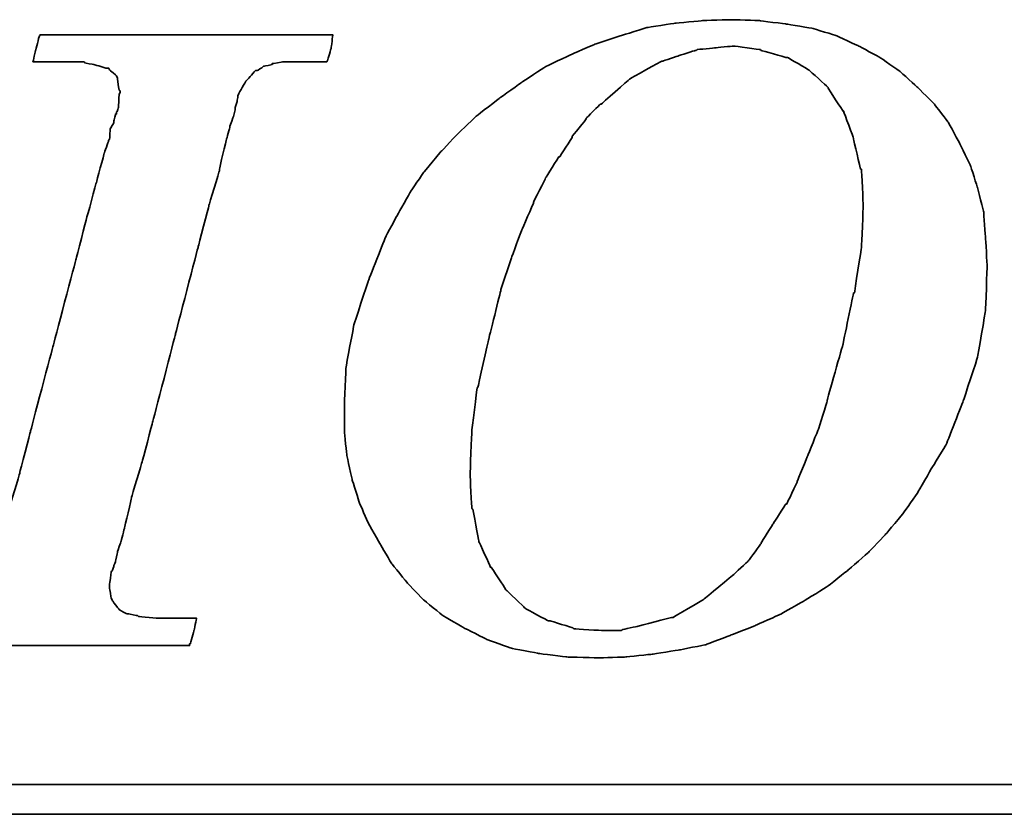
# Model space of a CAD drawing. Header units: millimetres. Extents: x 26 to 332, y -378 to -282.
# Tile 46 of 54: x 263.24 to 266.92, y -350.68 to -347.71. Entities that reach past the tile are written whole.
import ezdxf

# ---------------------------------------------------------------- set-up
doc = ezdxf.new("R2010")
doc.units = ezdxf.units.MM
doc.header["$LTSCALE"] = 0.15
doc.layers.add('DIM', color=4, linetype='CONTINUOUS')
doc.layers.add('layer 1', color=7, linetype='CONTINUOUS')

# ---------------------------------------------------------------- blocks, each defined once
blk = doc.blocks.new('TBI MOTION logo(完整正式版)')
at = {"layer": 'layer 1', "color": 22, "lineweight": 35}
for points, knots in [([(35.79625, -6.98375), (35.79625, -6.98375), (36.23125, -7.43875), (36.23125, -7.43875), (36.23125, -7.43875), (36.23125, -7.43875), (36.75625, -7.87125), (36.75625, -7.87125), (36.75625, -7.87125), (36.75625, -7.87125), (37.33125, -8.20375), (37.33125, -8.20375), (37.33125, -8.20375), (37.33125, -8.20375), (37.95625, -8.51875), (37.95625, -8.51875), (37.95625, -8.51875), (37.95625, -8.51875), (38.62625, -8.75875), (38.62625, -8.75875), (38.62625, -8.75875), (38.62625, -8.75875), (39.37125, -8.90375), (39.37125, -8.90375), (39.37125, -8.90375), (39.37125, -8.90375), (40.14125, -8.99875), (40.14125, -8.99875), (40.14125, -8.99875), (40.14125, -8.99875), (41.02625, -9.02375), (41.02625, -9.02375), (41.02625, -9.02375), (41.02625, -9.02375), (41.74625, -8.99875), (41.74625, -8.99875), (41.74625, -8.99875), (41.74625, -8.99875), (42.46625, -8.92375), (42.46625, -8.92375), (42.46625, -8.92375), (42.46625, -8.92375), (43.21125, -8.80625), (43.21125, -8.80625), (43.21125, -8.80625), (43.21125, -8.80625), (43.93125, -8.66375), (43.93125, -8.66375), (43.93125, -8.66375), (43.93125, -8.66375), (44.62625, -8.39875), (44.62625, -8.39875), (44.62625, -8.39875), (44.62625, -8.39875), (45.29625, -8.13375), (45.29625, -8.13375), (45.29625, -8.13375), (45.29625, -8.13375), (45.94625, -7.84375), (45.94625, -7.84375), (45.94625, -7.84375), (45.94625, -7.84375), (46.61625, -7.46375), (46.61625, -7.46375), (46.61625, -7.46375), (46.61625, -7.46375), (47.24125, -7.07875), (47.24125, -7.07875), (47.24125, -7.07875), (47.24125, -7.07875), (47.81625, -6.62375), (47.81625, -6.62375), (47.81625, -6.62375), (47.81625, -6.62375), (48.36875, -6.14375), (48.36875, -6.14375), (48.36875, -6.14375), (48.36875, -6.14375), (48.84625, -5.64125), (48.84625, -5.64125), (48.84625, -5.64125), (48.84625, -5.64125), (49.32625, -5.06375), (49.32625, -5.06375), (49.32625, -5.06375), (49.32625, -5.06375), (49.71125, -4.51374), (49.71125, -4.51374), (49.71125, -4.51374), (49.71125, -4.51374), (50.09625, -3.83874), (50.09625, -3.83874), (50.09625, -3.83874), (50.09625, -3.83874), (50.48125, -3.21374), (50.48125, -3.21374), (50.48125, -3.21374), (50.48125, -3.21374), (50.96125, -1.99125), (50.96125, -1.99125), (50.96125, -1.99125), (50.96125, -1.99125), (51.34375, -0.81875), (51.34375, -0.81875), (51.34375, -0.81875), (51.34375, -0.81875), (51.56125, 0.45624), (51.56125, 0.45624), (51.56125, 0.45624), (51.56125, 0.45624), (51.60625, 1.67624), (51.60625, 1.67624), (51.60625, 1.67624), (51.60625, 1.67624), (51.56125, 2.44625), (51.56125, 2.44625), (51.56125, 2.44625), (51.56125, 2.44625), (51.51125, 3.14125), (51.51125, 3.14125), (51.51125, 3.14125), (51.51125, 3.14125), (51.34375, 3.81125), (51.34375, 3.81125), (51.34375, 3.81125), (51.34375, 3.81125), (51.15125, 4.41125), (51.15125, 4.41125), (51.15125, 4.41125), (51.15125, 4.41125), (50.86125, 5.01125), (50.86125, 5.01125), (50.86125, 5.01125), (50.86125, 5.01125), (50.55125, 5.58875), (50.55125, 5.58875), (50.55125, 5.58875), (50.55125, 5.58875), (50.16625, 6.09125), (50.16625, 6.09125), (50.16625, 6.09125), (50.16625, 6.09125), (49.71125, 6.54875), (49.71125, 6.54875), (49.71125, 6.54875), (49.71125, 6.54875), (49.23125, 6.98125), (49.23125, 6.98125), (49.23125, 6.98125), (49.23125, 6.98125), (48.67875, 7.36625), (48.67875, 7.36625), (48.67875, 7.36625), (48.67875, 7.36625), (48.10375, 7.67625), (48.10375, 7.67625), (48.10375, 7.67625), (48.10375, 7.67625), (47.48125, 7.96375), (47.48125, 7.96375), (47.48125, 7.96375), (47.48125, 7.96375), (46.85625, 8.15625), (46.85625, 8.15625), (46.85625, 8.15625), (46.85625, 8.15625), (46.13625, 8.27624), (46.13625, 8.27624), (46.13625, 8.27624), (46.13625, 8.27624), (45.39125, 8.37125), (45.39125, 8.37125), (45.39125, 8.37125), (45.39125, 8.37125), (44.62625, 8.39624), (44.62625, 8.39624), (44.62625, 8.39624), (44.62625, 8.39624), (43.83625, 8.37125), (43.83625, 8.37125), (43.83625, 8.37125), (43.83625, 8.37125), (43.09125, 8.30125), (43.09125, 8.30125), (43.09125, 8.30125), (43.09125, 8.30125), (42.32125, 8.18125), (42.32125, 8.18125), (42.32125, 8.18125), (42.32125, 8.18125), (41.62875, 7.96375), (41.62875, 7.96375), (41.62875, 7.96375), (41.62875, 7.96375), (40.90625, 7.72625), (40.90625, 7.72625), (40.90625, 7.72625), (40.90625, 7.72625), (40.23624, 7.43625), (40.23624, 7.43625), (40.23624, 7.43625), (40.23624, 7.43625), (39.54124, 7.10125), (39.54124, 7.10125), (39.54124, 7.10125), (39.54124, 7.10125), (38.91625, 6.69125), (38.91625, 6.69125), (38.91625, 6.69125), (38.91625, 6.69125), (38.31625, 6.26125), (38.31625, 6.26125), (38.31625, 6.26125), (38.31625, 6.26125), (37.69125, 5.78125), (37.69125, 5.78125), (37.69125, 5.78125), (37.69125, 5.78125), (37.18625, 5.30125), (37.18625, 5.30125), (37.18625, 5.30125), (37.18625, 5.30125), (36.70625, 4.79624), (36.70625, 4.79624), (36.70625, 4.79624), (36.70625, 4.79624), (36.23125, 4.22125), (36.23125, 4.22125), (36.23125, 4.22125), (36.23125, 4.22125), (35.87124, 3.69375), (35.87124, 3.69375), (35.87124, 3.69375), (35.87124, 3.69375), (35.53125, 3.09125), (35.53125, 3.09125), (35.53125, 3.09125), (35.53125, 3.09125), (35.19875, 2.47125), (35.19875, 2.47125), (35.19875, 2.47125), (35.19875, 2.47125), (34.71625, 1.24625), (34.71625, 1.24625), (34.71625, 1.24625), (34.71625, 1.24625), (34.33125, 0.06874), (34.33125, 0.06874), (34.33125, 0.06874), (34.33125, 0.06874), (34.11625, -1.07875), (34.11625, -1.07875), (34.11625, -1.07875), (34.11625, -1.07875), (34.07125, -2.15875), (34.07125, -2.15875), (34.07125, -2.15875), (34.07125, -2.15875), (34.07125, -2.85375), (34.07125, -2.85375), (34.07125, -2.85375), (34.07125, -2.85375), (34.14125, -3.50375), (34.14125, -3.50375), (34.14125, -3.50375), (34.14125, -3.50375), (34.28625, -4.17375), (34.28625, -4.17375), (34.28625, -4.17375), (34.28625, -4.17375), (34.47625, -4.77624), (34.47625, -4.77624), (34.47625, -4.77624), (34.47625, -4.77624), (34.71625, -5.32625), (34.71625, -5.32625), (34.71625, -5.32625), (34.71625, -5.32625), (35.05375, -5.92875), (35.05375, -5.92875), (35.05375, -5.92875), (35.05375, -5.92875), (35.36375, -6.45375), (35.36375, -6.45375), (35.36375, -6.45375), (35.36375, -6.45375), (35.79625, -6.98375), (35.79625, -6.98375)], [0, 0, 0, 0, 0.01388889, 0.01388889, 0.01388889, 0.0138889, 0.02777778, 0.02777778, 0.02777778, 0.02777779, 0.04166667, 0.04166667, 0.04166667, 0.04166668, 0.05555556, 0.05555556, 0.05555556, 0.05555557, 0.06944444, 0.06944444, 0.06944444, 0.06944445, 0.08333333, 0.08333333, 0.08333333, 0.08333334, 0.09722222, 0.09722222, 0.09722222, 0.09722223, 0.11111111, 0.11111111, 0.11111111, 0.11111112, 0.125, 0.125, 0.125, 0.12500001, 0.13888889, 0.13888889, 0.13888889, 0.1388889, 0.15277778, 0.15277778, 0.15277778, 0.15277779, 0.16666667, 0.16666667, 0.16666667, 0.16666668, 0.18055556, 0.18055556, 0.18055556, 0.18055557, 0.19444444, 0.19444444, 0.19444444, 0.19444445, 0.20833333, 0.20833333, 0.20833333, 0.20833334, 0.22222222, 0.22222222, 0.22222222, 0.22222223, 0.23611111, 0.23611111, 0.23611111, 0.23611112, 0.25, 0.25, 0.25, 0.25000001, 0.26388889, 0.26388889, 0.26388889, 0.2638889, 0.27777778, 0.27777778, 0.27777778, 0.27777779, 0.29166667, 0.29166667, 0.29166667, 0.29166668, 0.30555556, 0.30555556, 0.30555556, 0.30555557, 0.31944444, 0.31944444, 0.31944444, 0.31944445, 0.33333333, 0.33333333, 0.33333333, 0.33333334, 0.34722222, 0.34722222, 0.34722222, 0.34722223, 0.36111111, 0.36111111, 0.36111111, 0.36111112, 0.375, 0.375, 0.375, 0.37500001, 0.38888889, 0.38888889, 0.38888889, 0.3888889, 0.40277778, 0.40277778, 0.40277778, 0.40277779, 0.41666667, 0.41666667, 0.41666667, 0.41666668, 0.43055556, 0.43055556, 0.43055556, 0.43055557, 0.44444444, 0.44444444, 0.44444444, 0.44444445, 0.45833333, 0.45833333, 0.45833333, 0.45833334, 0.47222222, 0.47222222, 0.47222222, 0.47222223, 0.48611111, 0.48611111, 0.48611111, 0.48611112, 0.5, 0.5, 0.5, 0.50000001, 0.51388889, 0.51388889, 0.51388889, 0.5138889, 0.52777778, 0.52777778, 0.52777778, 0.52777779, 0.54166667, 0.54166667, 0.54166667, 0.54166668, 0.55555556, 0.55555556, 0.55555556, 0.55555557, 0.56944444, 0.56944444, 0.56944444, 0.56944445, 0.58333333, 0.58333333, 0.58333333, 0.58333334, 0.59722222, 0.59722222, 0.59722222, 0.59722223, 0.61111111, 0.61111111, 0.61111111, 0.61111112, 0.625, 0.625, 0.625, 0.62500001, 0.63888889, 0.63888889, 0.63888889, 0.6388889, 0.65277778, 0.65277778, 0.65277778, 0.65277779, 0.66666667, 0.66666667, 0.66666667, 0.66666668, 0.68055556, 0.68055556, 0.68055556, 0.68055557, 0.69444444, 0.69444444, 0.69444444, 0.69444445, 0.70833333, 0.70833333, 0.70833333, 0.70833334, 0.72222222, 0.72222222, 0.72222222, 0.72222223, 0.73611111, 0.73611111, 0.73611111, 0.73611112, 0.75, 0.75, 0.75, 0.75000001, 0.76388889, 0.76388889, 0.76388889, 0.7638889, 0.77777778, 0.77777778, 0.77777778, 0.77777779, 0.79166667, 0.79166667, 0.79166667, 0.79166668, 0.80555556, 0.80555556, 0.80555556, 0.80555557, 0.81944444, 0.81944444, 0.81944444, 0.81944445, 0.83333333, 0.83333333, 0.83333333, 0.83333334, 0.84722222, 0.84722222, 0.84722222, 0.84722223, 0.86111111, 0.86111111, 0.86111111, 0.86111112, 0.875, 0.875, 0.875, 0.87500001, 0.88888889, 0.88888889, 0.88888889, 0.8888889, 0.90277778, 0.90277778, 0.90277778, 0.90277779, 0.91666667, 0.91666667, 0.91666667, 0.91666668, 0.93055556, 0.93055556, 0.93055556, 0.93055557, 0.94444444, 0.94444444, 0.94444444, 0.94444445, 0.95833333, 0.95833333, 0.95833333, 0.95833334, 0.97222222, 0.97222222, 0.97222222, 0.97222223, 0.98611111, 0.98611111, 0.98611111, 0.98611112, 1, 1, 1, 1]), ([(22.26375, -7.94375), (22.26375, -7.94375), (22.26375, -7.96625), (22.26375, -7.96625), (22.26375, -7.96625), (22.26375, -7.96625), (22.24125, -7.99125), (22.24125, -7.99125), (22.24125, -7.99125), (22.24125, -7.99125), (22.14625, -8.34875), (22.14625, -8.34875), (22.14625, -8.34875), (22.14625, -8.34875), (22.07625, -8.68625), (22.07625, -8.68625), (22.07625, -8.68625), (22.07625, -8.68625), (22.17125, -8.68625), (22.17125, -8.68625), (22.17125, -8.68625), (22.17125, -8.68625), (22.55375, -8.68625), (22.55375, -8.68625), (22.55375, -8.68625), (22.55375, -8.68625), (23.08125, -8.68625), (23.08125, -8.68625), (23.08125, -8.68625), (23.08125, -8.68625), (23.70375, -8.68625), (23.70375, -8.68625), (23.70375, -8.68625), (23.70375, -8.68625), (24.42625, -8.68625), (24.42625, -8.68625), (24.42625, -8.68625), (24.42625, -8.68625), (25.91125, -8.68625), (25.91125, -8.68625), (25.91125, -8.68625), (25.91125, -8.68625), (27.40125, -8.68625), (27.40125, -8.68625), (27.40125, -8.68625), (27.40125, -8.68625), (28.11875, -8.68625), (28.11875, -8.68625), (28.11875, -8.68625), (28.11875, -8.68625), (28.74125, -8.68625), (28.74125, -8.68625), (28.74125, -8.68625), (28.74125, -8.68625), (29.22125, -8.68625), (29.22125, -8.68625), (29.22125, -8.68625), (29.22125, -8.68625), (29.65625, -8.68625), (29.65625, -8.68625), (29.65625, -8.68625), (29.65625, -8.68625), (29.84875, -8.68625), (29.84875, -8.68625), (29.84875, -8.68625), (29.84875, -8.68625), (29.84875, -8.63875), (29.84875, -8.63875), (29.84875, -8.63875), (29.84875, -8.63875), (29.87125, -8.63875), (29.87125, -8.63875), (29.87125, -8.63875), (29.87125, -8.63875), (29.96875, -8.27875), (29.96875, -8.27875), (29.96875, -8.27875), (29.96875, -8.27875), (30.04125, -7.94375), (30.04125, -7.94375), (30.04125, -7.94375), (30.04125, -7.94375), (29.65625, -7.94375), (29.65625, -7.94375), (29.65625, -7.94375), (29.65625, -7.94375), (29.22125, -7.94375), (29.22125, -7.94375), (29.22125, -7.94375), (29.22125, -7.94375), (29.08125, -7.94375), (29.08125, -7.94375), (29.08125, -7.94375), (29.08125, -7.94375), (29.03125, -7.94375), (29.03125, -7.94375), (29.03125, -7.94375), (29.03125, -7.94375), (28.45625, -7.89375), (28.45625, -7.89375), (28.45625, -7.89375), (28.45625, -7.89375), (28.43125, -7.87125), (28.43125, -7.87125), (28.43125, -7.87125), (28.43125, -7.87125), (28.19125, -7.82375), (28.19125, -7.82375), (28.19125, -7.82375), (28.19125, -7.82375), (28.16625, -7.82375), (28.16625, -7.82375), (28.16625, -7.82375), (28.16625, -7.82375), (28.14625, -7.82375), (28.14625, -7.82375), (28.14625, -7.82375), (28.14625, -7.82375), (27.95125, -7.72375), (27.95125, -7.72375), (27.95125, -7.72375), (27.95125, -7.72375), (27.92625, -7.70375), (27.92625, -7.70375), (27.92625, -7.70375), (27.92625, -7.70375), (27.90625, -7.67875), (27.90625, -7.67875), (27.90625, -7.67875), (27.90625, -7.67875), (27.76125, -7.48875), (27.76125, -7.48875), (27.76125, -7.48875), (27.76125, -7.48875), (27.73375, -7.43875), (27.73375, -7.43875), (27.73375, -7.43875), (27.73375, -7.43875), (27.71125, -7.38875), (27.71125, -7.38875), (27.71125, -7.38875), (27.71125, -7.38875), (27.66625, -7.12875), (27.66625, -7.12875), (27.66625, -7.12875), (27.66625, -7.12875), (27.66625, -7.10375), (27.66625, -7.10375), (27.66625, -7.10375), (27.66625, -7.10375), (27.66625, -7.05375), (27.66625, -7.05375), (27.66625, -7.05375), (27.66625, -7.05375), (27.66625, -7.00875), (27.66625, -7.00875), (27.66625, -7.00875), (27.66625, -7.00875), (27.71125, -6.69625), (27.71125, -6.69625), (27.71125, -6.69625), (27.71125, -6.69625), (27.71125, -6.67125), (27.71125, -6.67125), (27.71125, -6.67125), (27.71125, -6.67125), (27.73375, -6.64875), (27.73375, -6.64875), (27.73375, -6.64875), (27.73375, -6.64875), (27.78625, -6.50375), (27.78625, -6.50375), (27.78625, -6.50375), (27.78625, -6.50375), (27.83125, -6.38375), (27.83125, -6.38375), (27.83125, -6.38375), (27.83125, -6.38375), (27.88125, -6.14375), (27.88125, -6.14375), (27.88125, -6.14375), (27.88125, -6.14375), (27.88125, -6.11875), (27.88125, -6.11875), (27.88125, -6.11875), (27.88125, -6.11875), (27.97625, -5.85375), (27.97625, -5.85375), (27.97625, -5.85375), (27.97625, -5.85375), (28.07375, -5.47125), (28.07375, -5.47125), (28.07375, -5.47125), (28.07375, -5.47125), (28.26625, -4.65375), (28.26625, -4.65375), (28.26625, -4.65375), (28.26625, -4.65375), (28.26625, -4.63375), (28.26625, -4.63375), (28.26625, -4.63375), (28.26625, -4.63375), (28.55125, -3.67374), (28.55125, -3.67374), (28.55125, -3.67374), (28.55125, -3.67374), (28.84125, -2.59374), (28.84125, -2.59374), (28.84125, -2.59374), (28.84125, -2.59374), (29.46125, -0.19375), (29.46125, -0.19375), (29.46125, -0.19375), (29.46125, -0.19375), (30.08625, 2.20624), (30.08625, 2.20624), (30.08625, 2.20624), (30.08625, 2.20624), (30.37625, 3.30875), (30.37625, 3.30875), (30.37625, 3.30875), (30.37625, 3.30875), (30.37625, 3.33125), (30.37625, 3.33125), (30.37625, 3.33125), (30.37625, 3.33125), (30.66125, 4.27125), (30.66125, 4.27125), (30.66125, 4.27125), (30.66125, 4.27125), (30.66125, 4.31875), (30.66125, 4.31875), (30.66125, 4.31875), (30.66125, 4.31875), (30.85625, 5.13125), (30.85625, 5.13125), (30.85625, 5.13125), (30.85625, 5.13125), (30.95125, 5.47125), (30.95125, 5.47125), (30.95125, 5.47125), (30.95125, 5.47125), (30.95125, 5.49125), (30.95125, 5.49125), (30.95125, 5.49125), (30.95125, 5.49125), (31.04625, 5.75625), (31.04625, 5.75625), (31.04625, 5.75625), (31.04625, 5.75625), (31.09625, 5.97125), (31.09625, 5.97125), (31.09625, 5.97125), (31.09625, 5.97125), (31.09625, 5.99624), (31.09625, 5.99624), (31.09625, 5.99624), (31.09625, 5.99624), (31.14375, 6.16625), (31.14375, 6.16625), (31.14375, 6.16625), (31.14375, 6.16625), (31.14375, 6.18625), (31.14375, 6.18625), (31.14375, 6.18625), (31.14375, 6.18625), (31.16624, 6.28625), (31.16624, 6.28625), (31.16624, 6.28625), (31.16624, 6.28625), (31.16624, 6.33124), (31.16624, 6.33124), (31.16624, 6.33124), (31.16624, 6.33124), (31.19125, 6.38124), (31.19125, 6.38124), (31.19125, 6.38124), (31.19125, 6.38124), (31.38125, 6.71625), (31.38125, 6.71625), (31.38125, 6.71625), (31.38125, 6.71625), (31.40624, 6.74125), (31.40624, 6.74125), (31.40624, 6.74125), (31.40624, 6.74125), (31.43125, 6.76625), (31.43125, 6.76625), (31.43125, 6.76625), (31.43125, 6.76625), (31.64625, 7.00624), (31.64625, 7.00624), (31.64625, 7.00624), (31.64625, 7.00624), (31.67125, 7.00624), (31.67125, 7.00624), (31.67125, 7.00624), (31.67125, 7.00624), (31.69625, 7.00624), (31.69625, 7.00624), (31.69625, 7.00624), (31.69625, 7.00624), (31.83875, 7.10125), (31.83875, 7.10125), (31.83875, 7.10125), (31.83875, 7.10125), (31.86124, 7.12624), (31.86124, 7.12624), (31.86124, 7.12624), (31.86124, 7.12624), (31.88625, 7.12624), (31.88625, 7.12624), (31.88625, 7.12624), (31.88625, 7.12624), (32.10124, 7.17125), (32.10124, 7.17125), (32.10124, 7.17125), (32.10124, 7.17125), (32.10124, 7.19624), (32.10124, 7.19624), (32.10124, 7.19624), (32.10124, 7.19624), (32.39125, 7.24624), (32.39125, 7.24624), (32.39125, 7.24624), (32.39125, 7.24624), (32.41624, 7.24624), (32.41624, 7.24624), (32.41624, 7.24624), (32.41624, 7.24624), (32.43624, 7.24624), (32.43624, 7.24624), (32.43624, 7.24624), (32.43624, 7.24624), (32.72375, 7.24624), (32.72375, 7.24624), (32.72375, 7.24624), (32.72375, 7.24624), (32.79624, 7.24624), (32.79624, 7.24624), (32.79624, 7.24624), (32.79624, 7.24624), (32.89625, 7.24624), (32.89625, 7.24624), (32.89625, 7.24624), (32.89625, 7.24624), (33.23124, 7.24624), (33.23124, 7.24624), (33.23124, 7.24624), (33.23124, 7.24624), (33.59125, 7.24624), (33.59125, 7.24624), (33.59125, 7.24624), (33.59125, 7.24624), (33.61625, 7.29125), (33.61625, 7.29125), (33.61625, 7.29125), (33.61625, 7.29125), (33.71125, 7.62625), (33.71125, 7.62625), (33.71125, 7.62625), (33.71125, 7.62625), (33.75625, 7.98625), (33.75625, 7.98625), (33.75625, 7.98625), (33.75625, 7.98625), (33.63625, 7.98625), (33.63625, 7.98625), (33.63625, 7.98625), (33.63625, 7.98625), (33.23124, 7.98625), (33.23124, 7.98625), (33.23124, 7.98625), (33.23124, 7.98625), (32.67875, 7.98625), (32.67875, 7.98625), (32.67875, 7.98625), (32.67875, 7.98625), (32.05625, 7.98625), (32.05625, 7.98625), (32.05625, 7.98625), (32.05625, 7.98625), (31.35625, 7.98625), (31.35625, 7.98625), (31.35625, 7.98625), (31.35625, 7.98625), (29.80125, 7.98625), (29.80125, 7.98625), (29.80125, 7.98625), (29.80125, 7.98625), (28.26625, 7.98625), (28.26625, 7.98625), (28.26625, 7.98625), (28.26625, 7.98625), (27.59125, 7.98625), (27.59125, 7.98625), (27.59125, 7.98625), (27.59125, 7.98625), (26.91875, 7.98625), (26.91875, 7.98625), (26.91875, 7.98625), (26.91875, 7.98625), (26.39125, 7.98625), (26.39125, 7.98625), (26.39125, 7.98625), (26.39125, 7.98625), (25.96125, 7.98625), (25.96125, 7.98625), (25.96125, 7.98625), (25.96125, 7.98625), (25.76875, 7.98625), (25.76875, 7.98625), (25.76875, 7.98625), (25.76875, 7.98625), (25.76875, 7.96375), (25.76875, 7.96375), (25.76875, 7.96375), (25.76875, 7.96375), (25.74625, 7.94125), (25.74625, 7.94125), (25.74625, 7.94125), (25.74625, 7.94125), (25.64875, 7.55625), (25.64875, 7.55625), (25.64875, 7.55625), (25.64875, 7.55625), (25.57625, 7.24624), (25.57625, 7.24624), (25.57625, 7.24624), (25.57625, 7.24624), (25.59875, 7.24624), (25.59875, 7.24624), (25.59875, 7.24624), (25.59875, 7.24624), (26.01125, 7.24624), (26.01125, 7.24624), (26.01125, 7.24624), (26.01125, 7.24624), (26.48625, 7.24624), (26.48625, 7.24624), (26.48625, 7.24624), (26.48625, 7.24624), (26.60625, 7.24624), (26.60625, 7.24624), (26.60625, 7.24624), (26.60625, 7.24624), (26.63125, 7.24624), (26.63125, 7.24624), (26.63125, 7.24624), (26.63125, 7.24624), (26.68125, 7.24624), (26.68125, 7.24624), (26.68125, 7.24624), (26.68125, 7.24624), (26.70625, 7.24624), (26.70625, 7.24624), (26.70625, 7.24624), (26.70625, 7.24624), (26.96625, 7.24624), (26.96625, 7.24624), (26.96625, 7.24624), (26.96625, 7.24624), (26.99125, 7.21875), (26.99125, 7.21875), (26.99125, 7.21875), (26.99125, 7.21875), (27.23375, 7.17125), (27.23375, 7.17125), (27.23375, 7.17125), (27.23375, 7.17125), (27.40125, 7.12624), (27.40125, 7.12624), (27.40125, 7.12624), (27.40125, 7.12624), (27.56625, 7.07624), (27.56625, 7.07624), (27.56625, 7.07624), (27.56625, 7.07624), (27.61375, 7.07624), (27.61375, 7.07624), (27.61375, 7.07624), (27.61375, 7.07624), (27.64125, 7.07624), (27.64125, 7.07624), (27.64125, 7.07624), (27.64125, 7.07624), (27.66625, 7.02624), (27.66625, 7.02624), (27.66625, 7.02624), (27.66625, 7.02624), (27.85625, 6.86125), (27.85625, 6.86125), (27.85625, 6.86125), (27.85625, 6.86125), (27.88125, 6.81125), (27.88125, 6.81125), (27.88125, 6.81125), (27.88125, 6.81125), (27.88125, 6.76625), (27.88125, 6.76625), (27.88125, 6.76625), (27.88125, 6.76625), (27.92625, 6.47625), (27.92625, 6.47625), (27.92625, 6.47625), (27.92625, 6.47625), (27.95125, 6.45124), (27.95125, 6.45124), (27.95125, 6.45124), (27.95125, 6.45124), (27.95125, 6.42625), (27.95125, 6.42625), (27.95125, 6.42625), (27.95125, 6.42625), (27.95125, 6.40625), (27.95125, 6.40625), (27.95125, 6.40625), (27.95125, 6.40625), (27.92625, 6.35625), (27.92625, 6.35625), (27.92625, 6.35625), (27.92625, 6.35625), (27.92625, 6.33124), (27.92625, 6.33124), (27.92625, 6.33124), (27.92625, 6.33124), (27.90625, 5.99624), (27.90625, 5.99624), (27.90625, 5.99624), (27.90625, 5.99624), (27.88125, 5.89875), (27.88125, 5.89875), (27.88125, 5.89875), (27.88125, 5.89875), (27.85625, 5.87625), (27.85625, 5.87625), (27.85625, 5.87625), (27.85625, 5.87625), (27.85625, 5.85125), (27.85625, 5.85125), (27.85625, 5.85125), (27.85625, 5.85125), (27.85625, 5.82625), (27.85625, 5.82625), (27.85625, 5.82625), (27.85625, 5.82625), (27.83125, 5.82625), (27.83125, 5.82625), (27.83125, 5.82625), (27.83125, 5.82625), (27.78625, 5.63625), (27.78625, 5.63625), (27.78625, 5.63625), (27.78625, 5.63625), (27.78625, 5.61125), (27.78625, 5.61125), (27.78625, 5.61125), (27.78625, 5.61125), (27.78625, 5.58875), (27.78625, 5.58875), (27.78625, 5.58875), (27.78625, 5.58875), (27.68625, 5.42125), (27.68625, 5.42125), (27.68625, 5.42125), (27.68625, 5.42125), (27.66625, 5.13125), (27.66625, 5.13125), (27.66625, 5.13125), (27.66625, 5.13125), (27.64125, 5.10874), (27.64125, 5.10874), (27.64125, 5.10874), (27.64125, 5.10874), (27.64125, 5.08625), (27.64125, 5.08625), (27.64125, 5.08625), (27.64125, 5.08625), (27.52125, 4.75124), (27.52125, 4.75124), (27.52125, 4.75124), (27.52125, 4.75124), (27.30625, 3.95625), (27.30625, 3.95625), (27.30625, 3.95625), (27.30625, 3.95625), (27.03875, 2.97125), (27.03875, 2.97125), (27.03875, 2.97125), (27.03875, 2.97125), (26.75375, 1.87125), (26.75375, 1.87125), (26.75375, 1.87125), (26.75375, 1.87125), (26.12625, -0.50374), (26.12625, -0.50374), (26.12625, -0.50374), (26.12625, -0.50374), (25.50625, -2.85375), (25.50625, -2.85375), (25.50625, -2.85375), (25.50625, -2.85375), (25.21625, -3.95875), (25.21625, -3.95875), (25.21625, -3.95875), (25.21625, -3.95875), (25.21625, -3.98375), (25.21625, -3.98375), (25.21625, -3.98375), (25.21625, -3.98375), (24.93125, -4.94375), (24.93125, -4.94375), (24.93125, -4.94375), (24.93125, -4.94375), (24.73625, -5.78375), (24.73625, -5.78375), (24.73625, -5.78375), (24.73625, -5.78375), (24.64125, -6.11875), (24.64125, -6.11875), (24.64125, -6.11875), (24.64125, -6.11875), (24.64125, -6.14375), (24.64125, -6.14375), (24.64125, -6.14375), (24.64125, -6.14375), (24.54625, -6.40875), (24.54625, -6.40875), (24.54625, -6.40875), (24.54625, -6.40875), (24.49625, -6.64875), (24.49625, -6.64875), (24.49625, -6.64875), (24.49625, -6.64875), (24.49625, -6.67125), (24.49625, -6.67125), (24.49625, -6.67125), (24.49625, -6.67125), (24.45125, -6.81375), (24.45125, -6.81375), (24.45125, -6.81375), (24.45125, -6.81375), (24.40125, -6.95875), (24.40125, -6.95875), (24.40125, -6.95875), (24.40125, -6.95875), (24.23375, -7.34375), (24.23375, -7.34375), (24.23375, -7.34375), (24.23375, -7.34375), (24.23375, -7.36875), (24.23375, -7.36875), (24.23375, -7.36875), (24.23375, -7.36875), (24.20875, -7.38875), (24.20875, -7.38875), (24.20875, -7.38875), (24.20875, -7.38875), (23.94625, -7.67875), (23.94625, -7.67875), (23.94625, -7.67875), (23.94625, -7.67875), (23.92125, -7.70375), (23.92125, -7.70375), (23.92125, -7.70375), (23.92125, -7.70375), (23.87125, -7.72375), (23.87125, -7.72375), (23.87125, -7.72375), (23.87125, -7.72375), (23.53875, -7.87125), (23.53875, -7.87125), (23.53875, -7.87125), (23.53875, -7.87125), (23.51125, -7.87125), (23.51125, -7.87125), (23.51125, -7.87125), (23.51125, -7.87125), (23.49125, -7.89375), (23.49125, -7.89375), (23.49125, -7.89375), (23.49125, -7.89375), (23.05625, -7.94375), (23.05625, -7.94375), (23.05625, -7.94375), (23.05625, -7.94375), (23.03625, -7.94375), (23.03625, -7.94375), (23.03625, -7.94375), (23.03625, -7.94375), (22.98625, -7.94375), (22.98625, -7.94375), (22.98625, -7.94375), (22.98625, -7.94375), (22.88875, -7.94375), (22.88875, -7.94375), (22.88875, -7.94375), (22.88875, -7.94375), (22.55375, -7.94375), (22.55375, -7.94375), (22.55375, -7.94375), (22.55375, -7.94375), (22.26375, -7.94375), (22.26375, -7.94375)], [0, 0, 0, 0, 0.00568182, 0.00568182, 0.00568182, 0.00568183, 0.01136364, 0.01136364, 0.01136364, 0.01136365, 0.01704545, 0.01704545, 0.01704545, 0.01704546, 0.02272727, 0.02272727, 0.02272727, 0.02272728, 0.02840909, 0.02840909, 0.02840909, 0.0284091, 0.03409091, 0.03409091, 0.03409091, 0.03409092, 0.03977273, 0.03977273, 0.03977273, 0.03977274, 0.04545455, 0.04545455, 0.04545455, 0.04545456, 0.05113636, 0.05113636, 0.05113636, 0.05113637, 0.05681818, 0.05681818, 0.05681818, 0.05681819, 0.0625, 0.0625, 0.0625, 0.06250001, 0.06818182, 0.06818182, 0.06818182, 0.06818183, 0.07386364, 0.07386364, 0.07386364, 0.07386365, 0.07954545, 0.07954545, 0.07954545, 0.07954546, 0.08522727, 0.08522727, 0.08522727, 0.08522728, 0.09090909, 0.09090909, 0.09090909, 0.0909091, 0.09659091, 0.09659091, 0.09659091, 0.09659092, 0.10227273, 0.10227273, 0.10227273, 0.10227274, 0.10795455, 0.10795455, 0.10795455, 0.10795456, 0.11363636, 0.11363636, 0.11363636, 0.11363637, 0.11931818, 0.11931818, 0.11931818, 0.11931819, 0.125, 0.125, 0.125, 0.12500001, 0.13068182, 0.13068182, 0.13068182, 0.13068183, 0.13636364, 0.13636364, 0.13636364, 0.13636365, 0.14204545, 0.14204545, 0.14204545, 0.14204546, 0.14772727, 0.14772727, 0.14772727, 0.14772728, 0.15340909, 0.15340909, 0.15340909, 0.1534091, 0.15909091, 0.15909091, 0.15909091, 0.15909092, 0.16477273, 0.16477273, 0.16477273, 0.16477274, 0.17045455, 0.17045455, 0.17045455, 0.17045456, 0.17613636, 0.17613636, 0.17613636, 0.17613637, 0.18181818, 0.18181818, 0.18181818, 0.18181819, 0.1875, 0.1875, 0.1875, 0.18750001, 0.19318182, 0.19318182, 0.19318182, 0.19318183, 0.19886364, 0.19886364, 0.19886364, 0.19886365, 0.20454545, 0.20454545, 0.20454545, 0.20454546, 0.21022727, 0.21022727, 0.21022727, 0.21022728, 0.21590909, 0.21590909, 0.21590909, 0.2159091, 0.22159091, 0.22159091, 0.22159091, 0.22159092, 0.22727273, 0.22727273, 0.22727273, 0.22727274, 0.23295455, 0.23295455, 0.23295455, 0.23295456, 0.23863636, 0.23863636, 0.23863636, 0.23863637, 0.24431818, 0.24431818, 0.24431818, 0.24431819, 0.25, 0.25, 0.25, 0.25000001, 0.25568182, 0.25568182, 0.25568182, 0.25568183, 0.26136364, 0.26136364, 0.26136364, 0.26136365, 0.26704545, 0.26704545, 0.26704545, 0.26704546, 0.27272727, 0.27272727, 0.27272727, 0.27272728, 0.27840909, 0.27840909, 0.27840909, 0.2784091, 0.28409091, 0.28409091, 0.28409091, 0.28409092, 0.28977273, 0.28977273, 0.28977273, 0.28977274, 0.29545455, 0.29545455, 0.29545455, 0.29545456, 0.30113636, 0.30113636, 0.30113636, 0.30113637, 0.30681818, 0.30681818, 0.30681818, 0.30681819, 0.3125, 0.3125, 0.3125, 0.31250001, 0.31818182, 0.31818182, 0.31818182, 0.31818183, 0.32386364, 0.32386364, 0.32386364, 0.32386365, 0.32954545, 0.32954545, 0.32954545, 0.32954546, 0.33522727, 0.33522727, 0.33522727, 0.33522728, 0.34090909, 0.34090909, 0.34090909, 0.3409091, 0.34659091, 0.34659091, 0.34659091, 0.34659092, 0.35227273, 0.35227273, 0.35227273, 0.35227274, 0.35795455, 0.35795455, 0.35795455, 0.35795456, 0.36363636, 0.36363636, 0.36363636, 0.36363637, 0.36931818, 0.36931818, 0.36931818, 0.36931819, 0.375, 0.375, 0.375, 0.37500001, 0.38068182, 0.38068182, 0.38068182, 0.38068183, 0.38636364, 0.38636364, 0.38636364, 0.38636365, 0.39204545, 0.39204545, 0.39204545, 0.39204546, 0.39772727, 0.39772727, 0.39772727, 0.39772728, 0.40340909, 0.40340909, 0.40340909, 0.4034091, 0.40909091, 0.40909091, 0.40909091, 0.40909092, 0.41477273, 0.41477273, 0.41477273, 0.41477274, 0.42045455, 0.42045455, 0.42045455, 0.42045456, 0.42613636, 0.42613636, 0.42613636, 0.42613637, 0.43181818, 0.43181818, 0.43181818, 0.43181819, 0.4375, 0.4375, 0.4375, 0.43750001, 0.44318182, 0.44318182, 0.44318182, 0.44318183, 0.44886364, 0.44886364, 0.44886364, 0.44886365, 0.45454545, 0.45454545, 0.45454545, 0.45454546, 0.46022727, 0.46022727, 0.46022727, 0.46022728, 0.46590909, 0.46590909, 0.46590909, 0.4659091, 0.47159091, 0.47159091, 0.47159091, 0.47159092, 0.47727273, 0.47727273, 0.47727273, 0.47727274, 0.48295455, 0.48295455, 0.48295455, 0.48295456, 0.48863636, 0.48863636, 0.48863636, 0.48863637, 0.49431818, 0.49431818, 0.49431818, 0.49431819, 0.5, 0.5, 0.5, 0.50000001, 0.50568182, 0.50568182, 0.50568182, 0.50568183, 0.51136364, 0.51136364, 0.51136364, 0.51136365, 0.51704545, 0.51704545, 0.51704545, 0.51704546, 0.52272727, 0.52272727, 0.52272727, 0.52272728, 0.52840909, 0.52840909, 0.52840909, 0.5284091, 0.53409091, 0.53409091, 0.53409091, 0.53409092, 0.53977273, 0.53977273, 0.53977273, 0.53977274, 0.54545455, 0.54545455, 0.54545455, 0.54545456, 0.55113636, 0.55113636, 0.55113636, 0.55113637, 0.55681818, 0.55681818, 0.55681818, 0.55681819, 0.5625, 0.5625, 0.5625, 0.56250001, 0.56818182, 0.56818182, 0.56818182, 0.56818183, 0.57386364, 0.57386364, 0.57386364, 0.57386365, 0.57954545, 0.57954545, 0.57954545, 0.57954546, 0.58522727, 0.58522727, 0.58522727, 0.58522728, 0.59090909, 0.59090909, 0.59090909, 0.5909091, 0.59659091, 0.59659091, 0.59659091, 0.59659092, 0.60227273, 0.60227273, 0.60227273, 0.60227274, 0.60795455, 0.60795455, 0.60795455, 0.60795456, 0.61363636, 0.61363636, 0.61363636, 0.61363637, 0.61931818, 0.61931818, 0.61931818, 0.61931819, 0.625, 0.625, 0.625, 0.62500001, 0.63068182, 0.63068182, 0.63068182, 0.63068183, 0.63636364, 0.63636364, 0.63636364, 0.63636365, 0.64204545, 0.64204545, 0.64204545, 0.64204546, 0.64772727, 0.64772727, 0.64772727, 0.64772728, 0.65340909, 0.65340909, 0.65340909, 0.6534091, 0.65909091, 0.65909091, 0.65909091, 0.65909092, 0.66477273, 0.66477273, 0.66477273, 0.66477274, 0.67045455, 0.67045455, 0.67045455, 0.67045456, 0.67613636, 0.67613636, 0.67613636, 0.67613637, 0.68181818, 0.68181818, 0.68181818, 0.68181819, 0.6875, 0.6875, 0.6875, 0.68750001, 0.69318182, 0.69318182, 0.69318182, 0.69318183, 0.69886364, 0.69886364, 0.69886364, 0.69886365, 0.70454545, 0.70454545, 0.70454545, 0.70454546, 0.71022727, 0.71022727, 0.71022727, 0.71022728, 0.71590909, 0.71590909, 0.71590909, 0.7159091, 0.72159091, 0.72159091, 0.72159091, 0.72159092, 0.72727273, 0.72727273, 0.72727273, 0.72727274, 0.73295455, 0.73295455, 0.73295455, 0.73295456, 0.73863636, 0.73863636, 0.73863636, 0.73863637, 0.74431818, 0.74431818, 0.74431818, 0.74431819, 0.75, 0.75, 0.75, 0.75000001, 0.75568182, 0.75568182, 0.75568182, 0.75568183, 0.76136364, 0.76136364, 0.76136364, 0.76136365, 0.76704545, 0.76704545, 0.76704545, 0.76704546, 0.77272727, 0.77272727, 0.77272727, 0.77272728, 0.77840909, 0.77840909, 0.77840909, 0.7784091, 0.78409091, 0.78409091, 0.78409091, 0.78409092, 0.78977273, 0.78977273, 0.78977273, 0.78977274, 0.79545455, 0.79545455, 0.79545455, 0.79545456, 0.80113636, 0.80113636, 0.80113636, 0.80113637, 0.80681818, 0.80681818, 0.80681818, 0.80681819, 0.8125, 0.8125, 0.8125, 0.81250001, 0.81818182, 0.81818182, 0.81818182, 0.81818183, 0.82386364, 0.82386364, 0.82386364, 0.82386365, 0.82954545, 0.82954545, 0.82954545, 0.82954546, 0.83522727, 0.83522727, 0.83522727, 0.83522728, 0.84090909, 0.84090909, 0.84090909, 0.8409091, 0.84659091, 0.84659091, 0.84659091, 0.84659092, 0.85227273, 0.85227273, 0.85227273, 0.85227274, 0.85795455, 0.85795455, 0.85795455, 0.85795456, 0.86363636, 0.86363636, 0.86363636, 0.86363637, 0.86931818, 0.86931818, 0.86931818, 0.86931819, 0.875, 0.875, 0.875, 0.87500001, 0.88068182, 0.88068182, 0.88068182, 0.88068183, 0.88636364, 0.88636364, 0.88636364, 0.88636365, 0.89204545, 0.89204545, 0.89204545, 0.89204546, 0.89772727, 0.89772727, 0.89772727, 0.89772728, 0.90340909, 0.90340909, 0.90340909, 0.9034091, 0.90909091, 0.90909091, 0.90909091, 0.90909092, 0.91477273, 0.91477273, 0.91477273, 0.91477274, 0.92045455, 0.92045455, 0.92045455, 0.92045456, 0.92613636, 0.92613636, 0.92613636, 0.92613637, 0.93181818, 0.93181818, 0.93181818, 0.93181819, 0.9375, 0.9375, 0.9375, 0.93750001, 0.94318182, 0.94318182, 0.94318182, 0.94318183, 0.94886364, 0.94886364, 0.94886364, 0.94886365, 0.95454545, 0.95454545, 0.95454545, 0.95454546, 0.96022727, 0.96022727, 0.96022727, 0.96022728, 0.96590909, 0.96590909, 0.96590909, 0.9659091, 0.97159091, 0.97159091, 0.97159091, 0.97159092, 0.97727273, 0.97727273, 0.97727273, 0.97727274, 0.98295455, 0.98295455, 0.98295455, 0.98295456, 0.98863636, 0.98863636, 0.98863636, 0.98863637, 0.99431818, 0.99431818, 0.99431818, 0.99431819, 1, 1, 1, 1]), ([(38.33875, 1.03124), (38.33875, 1.03124), (38.62625, 1.89625), (38.62625, 1.89625), (38.62625, 1.89625), (38.62625, 1.89625), (38.91625, 2.66375), (38.91625, 2.66375), (38.91625, 2.66375), (38.91625, 2.66375), (39.22625, 3.38125), (39.22625, 3.38125), (39.22625, 3.38125), (39.22625, 3.38125), (39.22625, 3.40624), (39.22625, 3.40624), (39.22625, 3.40624), (39.22625, 3.40624), (39.56124, 4.07624), (39.56124, 4.07624), (39.56124, 4.07624), (39.56124, 4.07624), (39.92125, 4.65125), (39.92125, 4.65125), (39.92125, 4.65125), (39.92125, 4.65125), (39.94625, 4.65125), (39.94625, 4.65125), (39.94625, 4.65125), (39.94625, 4.65125), (40.28125, 5.17875), (40.28125, 5.17875), (40.28125, 5.17875), (40.28125, 5.17875), (40.28125, 5.20375), (40.28125, 5.20375), (40.28125, 5.20375), (40.28125, 5.20375), (40.66875, 5.68625), (40.66875, 5.68625), (40.66875, 5.68625), (40.66875, 5.68625), (40.66875, 5.70625), (40.66875, 5.70625), (40.66875, 5.70625), (40.66875, 5.70625), (41.05124, 6.09125), (41.05124, 6.09125), (41.05124, 6.09125), (41.05124, 6.09125), (41.07625, 6.09125), (41.07625, 6.09125), (41.07625, 6.09125), (41.07625, 6.09125), (41.84125, 6.76625), (41.84125, 6.76625), (41.84125, 6.76625), (41.84125, 6.76625), (41.86625, 6.78625), (41.86625, 6.78625), (41.86625, 6.78625), (41.86625, 6.78625), (42.73125, 7.26624), (42.73125, 7.26624), (42.73125, 7.26624), (42.73125, 7.26624), (42.75625, 7.26624), (42.75625, 7.26624), (42.75625, 7.26624), (42.75625, 7.26624), (43.18625, 7.41125), (43.18625, 7.41125), (43.18625, 7.41125), (43.18625, 7.41125), (43.64125, 7.55625), (43.64125, 7.55625), (43.64125, 7.55625), (43.64125, 7.55625), (43.66625, 7.55625), (43.66625, 7.55625), (43.66625, 7.55625), (43.66625, 7.55625), (43.69125, 7.58124), (43.69125, 7.58124), (43.69125, 7.58124), (43.69125, 7.58124), (44.19125, 7.62625), (44.19125, 7.62625), (44.19125, 7.62625), (44.19125, 7.62625), (44.67125, 7.67625), (44.67125, 7.67625), (44.67125, 7.67625), (44.67125, 7.67625), (44.69625, 7.67625), (44.69625, 7.67625), (44.69625, 7.67625), (44.69625, 7.67625), (45.41875, 7.58124), (45.41875, 7.58124), (45.41875, 7.58124), (45.41875, 7.58124), (45.44125, 7.55625), (45.44125, 7.55625), (45.44125, 7.55625), (45.44125, 7.55625), (46.11125, 7.36625), (46.11125, 7.36625), (46.11125, 7.36625), (46.11125, 7.36625), (46.13625, 7.36625), (46.13625, 7.36625), (46.13625, 7.36625), (46.13625, 7.36625), (46.15875, 7.36625), (46.15875, 7.36625), (46.15875, 7.36625), (46.15875, 7.36625), (46.73625, 7.02624), (46.73625, 7.02624), (46.73625, 7.02624), (46.73625, 7.02624), (46.76125, 7.00624), (46.76125, 7.00624), (46.76125, 7.00624), (46.76125, 7.00624), (47.24125, 6.57124), (47.24125, 6.57124), (47.24125, 6.57124), (47.24125, 6.57124), (47.26625, 6.54875), (47.26625, 6.54875), (47.26625, 6.54875), (47.26625, 6.54875), (47.26625, 6.52375), (47.26625, 6.52375), (47.26625, 6.52375), (47.26625, 6.52375), (47.67375, 5.89875), (47.67375, 5.89875), (47.67375, 5.89875), (47.67375, 5.89875), (47.69625, 5.89875), (47.69625, 5.89875), (47.69625, 5.89875), (47.69625, 5.89875), (47.69625, 5.87625), (47.69625, 5.87625), (47.69625, 5.87625), (47.69625, 5.87625), (47.96125, 5.15625), (47.96125, 5.15625), (47.96125, 5.15625), (47.96125, 5.15625), (47.96125, 5.13125), (47.96125, 5.13125), (47.96125, 5.13125), (47.96125, 5.13125), (48.15125, 4.31875), (48.15125, 4.31875), (48.15125, 4.31875), (48.15125, 4.31875), (48.17625, 4.31875), (48.17625, 4.31875), (48.17625, 4.31875), (48.17625, 4.31875), (48.17625, 4.29125), (48.17625, 4.29125), (48.17625, 4.29125), (48.17625, 4.29125), (48.22625, 3.33125), (48.22625, 3.33125), (48.22625, 3.33125), (48.22625, 3.33125), (48.22625, 3.30875), (48.22625, 3.30875), (48.22625, 3.30875), (48.22625, 3.30875), (48.17625, 2.20624), (48.17625, 2.20624), (48.17625, 2.20624), (48.17625, 2.20624), (48.17625, 2.18124), (48.17625, 2.18124), (48.17625, 2.18124), (48.17625, 2.18124), (47.98375, 0.93624), (47.98375, 0.93624), (47.98375, 0.93624), (47.98375, 0.93624), (47.96125, 0.93624), (47.96125, 0.93624), (47.96125, 0.93624), (47.96125, 0.93624), (47.67375, -0.45874), (47.67375, -0.45874), (47.67375, -0.45874), (47.67375, -0.45874), (47.24125, -1.99125), (47.24125, -1.99125), (47.24125, -1.99125), (47.24125, -1.99125), (47.24125, -2.01874), (47.24125, -2.01874), (47.24125, -2.01874), (47.24125, -2.01874), (47.00125, -2.78375), (47.00125, -2.78375), (47.00125, -2.78375), (47.00125, -2.78375), (46.71125, -3.50375), (46.71125, -3.50375), (46.71125, -3.50375), (46.71125, -3.50375), (46.42625, -4.19875), (46.42625, -4.19875), (46.42625, -4.19875), (46.42625, -4.19875), (46.42625, -4.22375), (46.42625, -4.22375), (46.42625, -4.22375), (46.42625, -4.22375), (46.13625, -4.82374), (46.13625, -4.82374), (46.13625, -4.82374), (46.13625, -4.82374), (46.11125, -4.82374), (46.11125, -4.82374), (46.11125, -4.82374), (46.11125, -4.82374), (45.77625, -5.35125), (45.77625, -5.35125), (45.77625, -5.35125), (45.77625, -5.35125), (45.44125, -5.87875), (45.44125, -5.87875), (45.44125, -5.87875), (45.44125, -5.87875), (45.44125, -5.90375), (45.44125, -5.90375), (45.44125, -5.90375), (45.44125, -5.90375), (45.10625, -6.35875), (45.10625, -6.35875), (45.10625, -6.35875), (45.10625, -6.35875), (45.08125, -6.38375), (45.08125, -6.38375), (45.08125, -6.38375), (45.08125, -6.38375), (44.69625, -6.74375), (44.69625, -6.74375), (44.69625, -6.74375), (44.69625, -6.74375), (43.88375, -7.41625), (43.88375, -7.41625), (43.88375, -7.41625), (43.88375, -7.41625), (43.85625, -7.43875), (43.85625, -7.43875), (43.85625, -7.43875), (43.85625, -7.43875), (43.04125, -7.91875), (43.04125, -7.91875), (43.04125, -7.91875), (43.04125, -7.91875), (43.01625, -7.91875), (43.01625, -7.91875), (43.01625, -7.91875), (43.01625, -7.91875), (42.99625, -7.91875), (42.99625, -7.91875), (42.99625, -7.91875), (42.99625, -7.91875), (42.08125, -8.15875), (42.08125, -8.15875), (42.08125, -8.15875), (42.08125, -8.15875), (41.65125, -8.25625), (41.65125, -8.25625), (41.65125, -8.25625), (41.65125, -8.25625), (41.62875, -8.27875), (41.62875, -8.27875), (41.62875, -8.27875), (41.62875, -8.27875), (41.60125, -8.27875), (41.60125, -8.27875), (41.60125, -8.27875), (41.60125, -8.27875), (41.12125, -8.27875), (41.12125, -8.27875), (41.12125, -8.27875), (41.12125, -8.27875), (40.35624, -8.23125), (40.35624, -8.23125), (40.35624, -8.23125), (40.35624, -8.23125), (40.33125, -8.23125), (40.33125, -8.23125), (40.33125, -8.23125), (40.33125, -8.23125), (40.30625, -8.20375), (40.30625, -8.20375), (40.30625, -8.20375), (40.30625, -8.20375), (39.68375, -8.01375), (39.68375, -8.01375), (39.68375, -8.01375), (39.68375, -8.01375), (39.66124, -8.01375), (39.66124, -8.01375), (39.66124, -8.01375), (39.66124, -8.01375), (39.63625, -8.01375), (39.63625, -8.01375), (39.63625, -8.01375), (39.63625, -8.01375), (39.01125, -7.67875), (39.01125, -7.67875), (39.01125, -7.67875), (39.01125, -7.67875), (38.98875, -7.65375), (38.98875, -7.65375), (38.98875, -7.65375), (38.98875, -7.65375), (38.48625, -7.17375), (38.48625, -7.17375), (38.48625, -7.17375), (38.48625, -7.17375), (38.45875, -7.14875), (38.45875, -7.14875), (38.45875, -7.14875), (38.45875, -7.14875), (38.45875, -7.12875), (38.45875, -7.12875), (38.45875, -7.12875), (38.45875, -7.12875), (38.07625, -6.54875), (38.07625, -6.54875), (38.07625, -6.54875), (38.07625, -6.54875), (38.05125, -6.54875), (38.05125, -6.54875), (38.05125, -6.54875), (38.05125, -6.54875), (38.05125, -6.52875), (38.05125, -6.52875), (38.05125, -6.52875), (38.05125, -6.52875), (37.74125, -5.85375), (37.74125, -5.85375), (37.74125, -5.85375), (37.74125, -5.85375), (37.74125, -5.82875), (37.74125, -5.82875), (37.74125, -5.82875), (37.74125, -5.82875), (37.57375, -4.96875), (37.57375, -4.96875), (37.57375, -4.96875), (37.57375, -4.96875), (37.54625, -4.94375), (37.54625, -4.94375), (37.54625, -4.94375), (37.54625, -4.94375), (37.50125, -4.03375), (37.50125, -4.03375), (37.50125, -4.03375), (37.50125, -4.03375), (37.50125, -4.00875), (37.50125, -4.00875), (37.50125, -4.00875), (37.50125, -4.00875), (37.54625, -2.85375), (37.54625, -2.85375), (37.54625, -2.85375), (37.54625, -2.85375), (37.69125, -1.65875), (37.69125, -1.65875), (37.69125, -1.65875), (37.69125, -1.65875), (37.71624, -1.63375), (37.71624, -1.63375), (37.71624, -1.63375), (37.71624, -1.63375), (38.00375, -0.33875), (38.00375, -0.33875), (38.00375, -0.33875), (38.00375, -0.33875), (38.33875, 1.00624), (38.33875, 1.00624), (38.33875, 1.00624), (38.33875, 1.00624), (38.33875, 1.03124), (38.33875, 1.03124)], [0, 0, 0, 0, 0.01010101, 0.01010101, 0.01010101, 0.01010102, 0.02020202, 0.02020202, 0.02020202, 0.02020203, 0.03030303, 0.03030303, 0.03030303, 0.03030304, 0.04040404, 0.04040404, 0.04040404, 0.04040405, 0.05050505, 0.05050505, 0.05050505, 0.05050506, 0.06060606, 0.06060606, 0.06060606, 0.06060607, 0.07070707, 0.07070707, 0.07070707, 0.07070708, 0.08080808, 0.08080808, 0.08080808, 0.08080809, 0.09090909, 0.09090909, 0.09090909, 0.0909091, 0.1010101, 0.1010101, 0.1010101, 0.10101011, 0.11111111, 0.11111111, 0.11111111, 0.11111112, 0.12121212, 0.12121212, 0.12121212, 0.12121213, 0.13131313, 0.13131313, 0.13131313, 0.13131314, 0.14141414, 0.14141414, 0.14141414, 0.14141415, 0.15151515, 0.15151515, 0.15151515, 0.15151516, 0.16161616, 0.16161616, 0.16161616, 0.16161617, 0.17171717, 0.17171717, 0.17171717, 0.17171718, 0.18181818, 0.18181818, 0.18181818, 0.18181819, 0.19191919, 0.19191919, 0.19191919, 0.1919192, 0.2020202, 0.2020202, 0.2020202, 0.20202021, 0.21212121, 0.21212121, 0.21212121, 0.21212122, 0.22222222, 0.22222222, 0.22222222, 0.22222223, 0.23232323, 0.23232323, 0.23232323, 0.23232324, 0.24242424, 0.24242424, 0.24242424, 0.24242425, 0.25252525, 0.25252525, 0.25252525, 0.25252526, 0.26262626, 0.26262626, 0.26262626, 0.26262627, 0.27272727, 0.27272727, 0.27272727, 0.27272728, 0.28282828, 0.28282828, 0.28282828, 0.28282829, 0.29292929, 0.29292929, 0.29292929, 0.2929293, 0.3030303, 0.3030303, 0.3030303, 0.30303031, 0.31313131, 0.31313131, 0.31313131, 0.31313132, 0.32323232, 0.32323232, 0.32323232, 0.32323233, 0.33333333, 0.33333333, 0.33333333, 0.33333334, 0.34343434, 0.34343434, 0.34343434, 0.34343435, 0.35353535, 0.35353535, 0.35353535, 0.35353536, 0.36363636, 0.36363636, 0.36363636, 0.36363637, 0.37373737, 0.37373737, 0.37373737, 0.37373738, 0.38383838, 0.38383838, 0.38383838, 0.38383839, 0.39393939, 0.39393939, 0.39393939, 0.3939394, 0.4040404, 0.4040404, 0.4040404, 0.40404041, 0.41414141, 0.41414141, 0.41414141, 0.41414142, 0.42424242, 0.42424242, 0.42424242, 0.42424243, 0.43434343, 0.43434343, 0.43434343, 0.43434344, 0.44444444, 0.44444444, 0.44444444, 0.44444445, 0.45454545, 0.45454545, 0.45454545, 0.45454546, 0.46464646, 0.46464646, 0.46464646, 0.46464647, 0.47474747, 0.47474747, 0.47474747, 0.47474748, 0.48484848, 0.48484848, 0.48484848, 0.48484849, 0.49494949, 0.49494949, 0.49494949, 0.4949495, 0.50505051, 0.50505051, 0.50505051, 0.50505052, 0.51515152, 0.51515152, 0.51515152, 0.51515153, 0.52525253, 0.52525253, 0.52525253, 0.52525254, 0.53535354, 0.53535354, 0.53535354, 0.53535355, 0.54545455, 0.54545455, 0.54545455, 0.54545456, 0.55555556, 0.55555556, 0.55555556, 0.55555557, 0.56565657, 0.56565657, 0.56565657, 0.56565658, 0.57575758, 0.57575758, 0.57575758, 0.57575759, 0.58585859, 0.58585859, 0.58585859, 0.5858586, 0.5959596, 0.5959596, 0.5959596, 0.59595961, 0.60606061, 0.60606061, 0.60606061, 0.60606062, 0.61616162, 0.61616162, 0.61616162, 0.61616163, 0.62626263, 0.62626263, 0.62626263, 0.62626264, 0.63636364, 0.63636364, 0.63636364, 0.63636365, 0.64646465, 0.64646465, 0.64646465, 0.64646466, 0.65656566, 0.65656566, 0.65656566, 0.65656567, 0.66666667, 0.66666667, 0.66666667, 0.66666668, 0.67676768, 0.67676768, 0.67676768, 0.67676769, 0.68686869, 0.68686869, 0.68686869, 0.6868687, 0.6969697, 0.6969697, 0.6969697, 0.69696971, 0.70707071, 0.70707071, 0.70707071, 0.70707072, 0.71717172, 0.71717172, 0.71717172, 0.71717173, 0.72727273, 0.72727273, 0.72727273, 0.72727274, 0.73737374, 0.73737374, 0.73737374, 0.73737375, 0.74747475, 0.74747475, 0.74747475, 0.74747476, 0.75757576, 0.75757576, 0.75757576, 0.75757577, 0.76767677, 0.76767677, 0.76767677, 0.76767678, 0.77777778, 0.77777778, 0.77777778, 0.77777779, 0.78787879, 0.78787879, 0.78787879, 0.7878788, 0.7979798, 0.7979798, 0.7979798, 0.79797981, 0.80808081, 0.80808081, 0.80808081, 0.80808082, 0.81818182, 0.81818182, 0.81818182, 0.81818183, 0.82828283, 0.82828283, 0.82828283, 0.82828284, 0.83838384, 0.83838384, 0.83838384, 0.83838385, 0.84848485, 0.84848485, 0.84848485, 0.84848486, 0.85858586, 0.85858586, 0.85858586, 0.85858587, 0.86868687, 0.86868687, 0.86868687, 0.86868688, 0.87878788, 0.87878788, 0.87878788, 0.87878789, 0.88888889, 0.88888889, 0.88888889, 0.8888889, 0.8989899, 0.8989899, 0.8989899, 0.89898991, 0.90909091, 0.90909091, 0.90909091, 0.90909092, 0.91919192, 0.91919192, 0.91919192, 0.91919193, 0.92929293, 0.92929293, 0.92929293, 0.92929294, 0.93939394, 0.93939394, 0.93939394, 0.93939395, 0.94949495, 0.94949495, 0.94949495, 0.94949496, 0.95959596, 0.95959596, 0.95959596, 0.95959597, 0.96969697, 0.96969697, 0.96969697, 0.96969698, 0.97979798, 0.97979798, 0.97979798, 0.97979799, 0.98989899, 0.98989899, 0.98989899, 0.989899, 1, 1, 1, 1]), ([(75.90875, -9.47875), (75.90875, -9.47875), (75.90875, -12.28625), (75.90875, -12.28625), (75.90875, -12.28625), (75.90875, -12.28625), (75.90875, -12.47875), (75.90875, -12.47875), (75.90875, -12.47875), (75.90875, -12.47875), (75.71625, -12.47875), (75.71625, -12.47875), (75.71625, -12.47875), (75.71625, -12.47875), (-88.32875, -12.47875), (-88.32875, -12.47875), (-88.32875, -12.47875), (-88.32875, -12.47875), (-88.32875, -13.29375), (-88.32875, -13.29375), (-88.32875, -13.29375), (-88.32875, -13.29375), (82.89125, -13.29375), (82.89125, -13.29375), (82.89125, -13.29375), (82.89125, -13.29375), (75.90875, -9.47875), (75.90875, -9.47875)], [0, 0, 0, 0, 0.14285714, 0.14285714, 0.14285714, 0.14285715, 0.28571429, 0.28571429, 0.28571429, 0.2857143, 0.42857143, 0.42857143, 0.42857143, 0.42857144, 0.57142857, 0.57142857, 0.57142857, 0.57142858, 0.71428571, 0.71428571, 0.71428571, 0.71428572, 0.85714286, 0.85714286, 0.85714286, 0.85714287, 1, 1, 1, 1])]:
    blk.add_open_spline(points, degree=3, knots=knots, dxfattribs=at)

msp = doc.modelspace()

# ---------------------------------------------------------------- block references
at = {"layer": 'DIM', "color": 0, "xscale": 0.1368257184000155, "yscale": 0.1368257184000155, "zscale": 0.1368257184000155}
msp.add_blockref('TBI MOTION logo(完整正式版)', (259.7903, -348.8579), dxfattribs=at)

doc.saveas('drawing.dxf')
